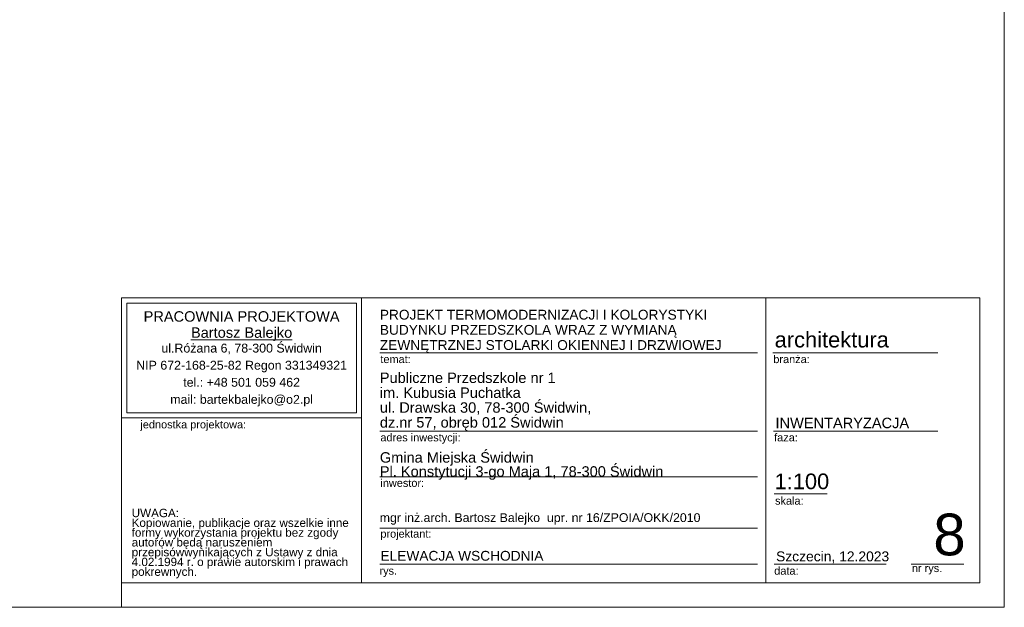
# Model space of a CAD drawing. Extents: x -128160 to 82695, y 7277 to 37028.
# Tile 11 of 14: x 15662 to 35740, y 7328 to 19316. Entities that reach past the tile are written whole.
import ezdxf

# ---------------------------------------------------------------- set-up
doc = ezdxf.new("R2010")
doc.units = 0
doc.header["$MEASUREMENT"] = 0
for name, color, linetype, lineweight in [('ARCH TABELA_Nr_Pióra__1', 7, 'Continuous', 25), ('ARCH TABELA_Nr_Pióra__21', 7, 'Continuous', 13), ('ARCH TABELA_Nr_Pióra__7', 7, 'Continuous', 13)]:
    doc.layers.add(name, color=color, linetype=linetype, lineweight=lineweight)
doc.styles.add('GENERATED_STYLE_6', font='arial.ttf')
doc.styles.add('GENERATED_STYLE_7', font='arial.ttf')
doc.styles.add('GENERATED_STYLE_8', font='arial.ttf')

msp = doc.modelspace()

# ---------------------------------------------------------------- linework, layer by layer
at = {"layer": 'ARCH TABELA_Nr_Pióra__21', "linetype": 'Continuous'}
for p, q in [((35740.1, 37028.4), (35740.1, 7328.4)), ((17740.1, 13639.5), (35240.1, 13639.5)), ((17740.1, 7828.4), (17740.1, 13639.5)), ((17740.1, 11192.7), (17740.1, 13639.5)), ((17740.1, 13639.5), (22633.7, 13639.5)), ((17846.5, 13533.1), (22527.3, 13533.1)), ((17846.5, 11299.1), (17846.5, 13533.1)), ((22527.3, 11299.1), (22527.3, 13533.1)), ((22633.7, 11192.7), (22633.7, 13639.5)), ((22633.7, 13639.5), (22633.7, 7828.4)), ((30878.4, 13639.5), (30878.4, 7828.4)), ((35240.1, 13639.5), (35240.1, 7828.4)), ((22633.7, 7828.4), (22633.7, 13239.5)), ((23005.9, 12518.9), (30705.7, 12518.9)), ((31017.7, 12518.9), (34385, 12518.9)), ((17846.5, 11299.1), (22527.3, 11299.1)), ((17740.1, 11192.7), (22633.7, 11192.7)), ((23005.9, 10918.4), (30705.7, 10918.4)), ((31035.1, 10918.4), (34385, 10918.4)), ((23005.9, 9990.4), (30705.7, 9990.4)), ((31046.9, 9646.2), (32126.6, 9646.2)), ((23005.9, 8946.2), (30705.7, 8946.2)), ((23005.9, 8210.8), (30705.7, 8210.8)), ((31046.9, 8210.8), (33328.7, 8210.8)), ((33837.4, 8210.8), (34917, 8210.8)), ((17740.1, 7828.4), (22633.7, 7828.4)), ((17740.1, 7328.4), (17740.1, 7828.4)), ((17740.1, 7328.4), (17740.1, 7828.4)), ((17740.1, 7328.4), (17740.1, 7828.4)), ((35240.1, 7828.4), (22633.7, 7828.4)), ((35740.1, 7328.4), (-21259.9, 7328.4))]:
    msp.add_line(p, q, dxfattribs=at)

# ---------------------------------------------------------------- texts
at = {"layer": 'ARCH TABELA_Nr_Pióra__1', "linetype": 'Continuous', "insert": (23005.9, 9929.1), "char_height": 212.766, "attachment_point": 7, "line_spacing_factor": 0.807442, "style": 'GENERATED_STYLE_6'}
msp.add_mtext('{Gmina Miejska Świdwin\\PPl. Konstytucji 3-go Maja 1, 78-300 Świdwin}', dxfattribs=at)
at = {"layer": 'ARCH TABELA_Nr_Pióra__7', "linetype": 'Continuous'}
for s, insert, char_height, attachment_point, line_spacing_factor, style in [('{PRACOWNIA PROJEKTOWA\\P\\LBartosz Balejko}', (20186.9, 13368.2), 212.766, 2, 0.926719, 'GENERATED_STYLE_8'), ('{PROJEKT TERMOMODERNIZACJI I KOLORYSTYKI\\PBUDYNKU PRZEDSZKOLA WRAZ Z WYMIANĄ \\PZEWNĘTRZNEJ STOLARKI OKIENNEJ I DRZWIOWEJ }', (23005.9, 12518.7), 200, 7, 0.927967, 'GENERATED_STYLE_7'), ('{Publiczne Przedszkole nr 1\\Pim. Kubusia Puchatka\\Pul. Drawska 30, 78-300 Świdwin, \\Pdz.nr 57, obręb 012 Świdwin}', (23005.9, 10930.1), 212.766, 7, 0.855122, 'GENERATED_STYLE_6')]:
    msp.add_mtext(s, dxfattribs=dict(at, insert=insert, char_height=char_height, attachment_point=attachment_point, line_spacing_factor=line_spacing_factor, style=style))
for s, insert, char_height, attachment_point, style in [('{architektura}', (31056.4, 12948.5), 319.16, 1, 'GENERATED_STYLE_6'), ('{temat:}', (23016.6, 12470.1), 159.58, 1, 'GENERATED_STYLE_6'), ('{branża:}', (31029.5, 12470.1), 159.58, 1, 'GENERATED_STYLE_6'), ('{jednostka projektowa:}', (18123, 11138.1), 159.58, 1, 'GENERATED_STYLE_6'), ('{INWENTARYZACJA}', (31073.8, 11195.3), 212.84, 1, 'GENERATED_STYLE_6'), ('{adres inwestycji:}', (23016.6, 10873.4), 159.58, 1, 'GENERATED_STYLE_6'), ('{faza:}', (31046.9, 10873.4), 159.58, 1, 'GENERATED_STYLE_6'), ('{1:100}', (31054.3, 10057.4), 319.16, 1, 'GENERATED_STYLE_6'), ('{inwestor:}', (23016.6, 9945.3), 159.58, 1, 'GENERATED_STYLE_6'), ('{skala:}', (31064.6, 9581.9), 159.58, 1, 'GENERATED_STYLE_6'), ('{mgr inż.arch. Bartosz Balejko  upr. nr 16/ZPOIA/OKK/2010}', (23003.7, 9248), 180, 1, 'GENERATED_STYLE_6'), ('{8}', (34952.8, 9239.5), 851.16, 3, 'GENERATED_STYLE_6'), ('{projektant:}', (23016.6, 8909.7), 159.58, 1, 'GENERATED_STYLE_6'), ('{ELEWACJA WSCHODNIA}', (23019.7, 8479.3), 200, 1, 'GENERATED_STYLE_7'), ('{Szczecin, 12.2023}', (31085.6, 8468.1), 202.128, 1, 'GENERATED_STYLE_6'), ('{rys.}', (22998.7, 8153.6), 159.58, 1, 'GENERATED_STYLE_6'), ('{data:}', (31048.3, 8153.6), 159.58, 1, 'GENERATED_STYLE_6'), ('{nr rys.}', (33855.1, 8207), 159.58, 1, 'GENERATED_STYLE_6')]:
    msp.add_mtext(s, dxfattribs=dict(at, insert=insert, char_height=char_height, attachment_point=attachment_point, style=style))
at = {"layer": 'ARCH TABELA_Nr_Pióra__7', "linetype": 'Continuous', "style": 'GENERATED_STYLE_6'}
for s, insert, char_height, width, attachment_point, line_spacing_factor in [('{ul.Różana 6, 78-300 Świdwin\\PNIP 672-168-25-82 Regon 331349321\\Ptel.: +48 501 059 462\\Pmail: bartekbalejko@o2.pl}', (20186.9, 12706.3), 180.852, 7974.447, 2, 1.156383), ('{UWAGA:\\PKopiowanie, publikacje oraz wszelkie inne formy wykorzystania projektu bez zgody autorów będą naruszeniem przepisówwynikających z Ustawy z dnia 4.02.1994 r. o prawie autorskim i prawach pokrewnych.}', (17945.2, 9338.1), 170.2128, 4483.408, 1, 0.703415)]:
    msp.add_mtext(s, dxfattribs=dict(at, insert=insert, char_height=char_height, width=width, attachment_point=attachment_point, line_spacing_factor=line_spacing_factor))

doc.saveas('drawing.dxf')
